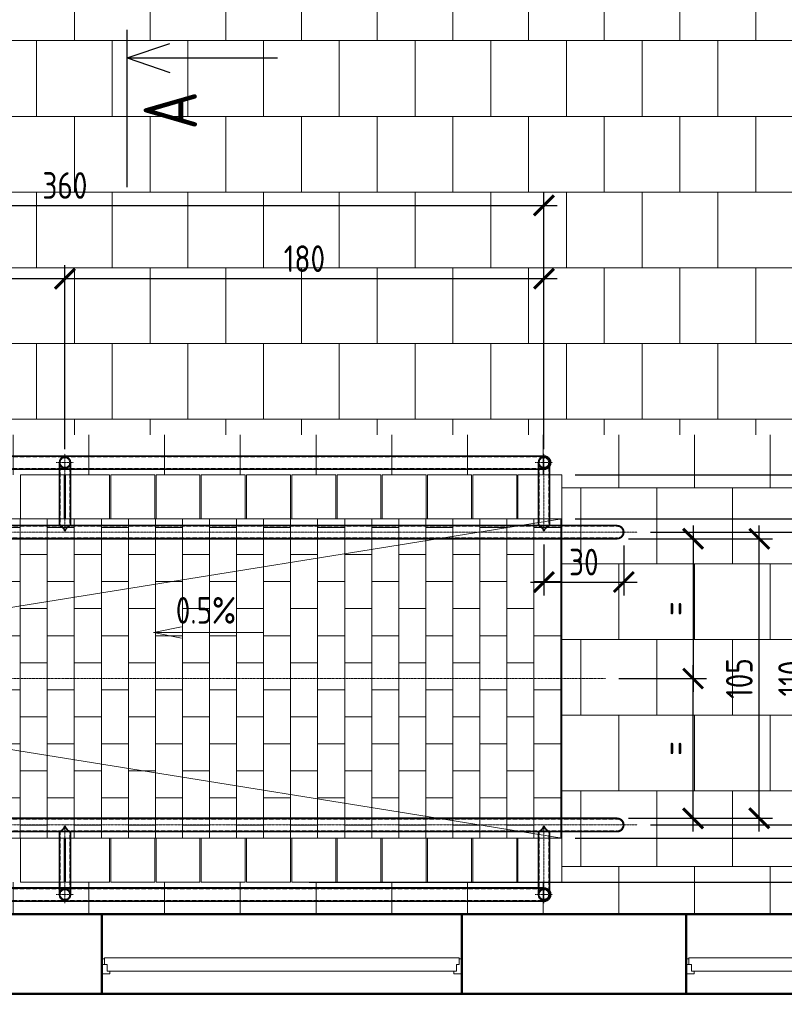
# Model space of a CAD drawing. Header units: millimetres. Extents: x -369365 to -339167, y -1124824 to -1021600.
# Tile 24 of 27: x -357228 to -354354, y -1053351 to -1049652. Entities that reach past the tile are written whole.
import ezdxf

# ---------------------------------------------------------------- set-up
doc = ezdxf.new("R2010")
doc.units = ezdxf.units.MM
doc.linetypes.add('ACAD_ISO10W100', pattern=[18, 12, -3, 0, -3])
doc.linetypes.add('HIDDEN2', pattern=[1.190625, 0.79375, -0.396875])
doc.layers.get('0').update_dxf_attribs({"lineweight": 20})
doc.layers.add('000', color=7, linetype='Continuous', lineweight=13, true_color=0x5b686d)
for name, color, linetype, lineweight in [('002 Os Elementu', 30, 'ACAD_ISO10W100', 9), ('005 Text', 1, 'Continuous', 25), ('007 Stal Stezenia', 6, 'Continuous', 35), ('008 Aluminium', 151, 'Continuous', 18), ('009 Kreskowanie', 3, 'Continuous', 30), ('010 Wymiary', 7, 'Continuous', 9), ('013 Przerywana', 8, 'HIDDEN2', 5), ('Ściany', 4, 'Continuous', 50)]:
    doc.layers.add(name, color=color, linetype=linetype, lineweight=lineweight)
doc.styles.add('ISOCPEUR', font='isocpeur.ttf', dxfattribs={"width": 0.8})
doc.dimstyles.new('06.  1_50', dxfattribs={"dimscale": 50, "dimtxt": 2, "dimasz": 1.5, "dimexe": 1, "dimexo": 1, "dimgap": 0.5, "dimtad": 1, "dimdec": 0, "dimlfac": 0.1, "dimtxsty": 'ISOCPEUR', "dimblk": 'ARCHTICK', "dimcen": -5, "dimdle": 1, "dimadec": 0, "dimazin": 0, "dimtfac": 1, "dimtdec": 0, "dimtmove": 0, "dimatfit": 3, "dimfxl": 1, "dimarcsym": 0})

# ---------------------------------------------------------------- blocks, each defined once
blk = doc.blocks.new('_ArchTick')
at = {"color": 0, "linetype": 'ByBlock', "const_width": 0.15}
blk.add_lwpolyline([(-0.5, -0.5), (0.5, 0.5)], dxfattribs=at)
blk = doc.blocks.new('*D78')
at = {"layer": '010 Wymiary', "color": 0, "lineweight": -2, "transparency": 16777216}
for p, q in [((-352376.9, -1051312.3), (-352376.9, -1052942.3)), ((-355140.1, -1051362.3), (-352326.9, -1051362.3)), ((-355140.1, -1052892.3), (-352326.9, -1052892.3))]:
    blk.add_line(p, q, dxfattribs=at)
at = {"layer": 'Defpoints', "color": 0, "transparency": 16777216}
for p in [(-355190.1, -1051362.3), (-355190.1, -1052892.3), (-352376.9, -1052892.3)]:
    blk.add_point(p, dxfattribs=at)
at = {"layer": '010 Wymiary', "color": 0, "lineweight": -2, "transparency": 16777216, "xscale": 75, "yscale": 75, "zscale": 75}
for p, rotation in [((-352376.9, -1051362.3), 90), ((-352376.9, -1052892.3), 270)]:
    blk.add_blockref('_ArchTick', p, dxfattribs=dict(at, rotation=rotation))
at = {"layer": '010 Wymiary', "color": 0, "transparency": 16777216, "insert": (-352451.9, -1052127.3), "char_height": 100, "attachment_point": 5, "rotation": 90, "style": 'ISOCPEUR'}
blk.add_mtext('153', dxfattribs=at)
blk = doc.blocks.new('*D79')
at = {"layer": '010 Wymiary', "color": 0, "lineweight": -2, "transparency": 16777216}
for p, q in [((-352376.9, -1052842.3), (-352376.9, -1053012.3)), ((-356140.1, -1052892.3), (-352326.9, -1052892.3)), ((-353419.3, -1053012.3), (-352326.9, -1053012.3)), ((-352376.9, -1053012.3), (-352376.9, -1053217.3))]:
    blk.add_line(p, q, dxfattribs=at)
at = {"layer": 'Defpoints', "color": 0, "transparency": 16777216}
for p in [(-356190.1, -1052892.3), (-353469.3, -1053012.3), (-352376.9, -1053012.3)]:
    blk.add_point(p, dxfattribs=at)
at = {"layer": '010 Wymiary', "color": 0, "lineweight": -2, "transparency": 16777216, "xscale": 75, "yscale": 75, "zscale": 75}
for p, rotation in [((-352376.9, -1052892.3), 90), ((-352376.9, -1053012.3), 270)]:
    blk.add_blockref('_ArchTick', p, dxfattribs=dict(at, rotation=rotation))
at = {"layer": '010 Wymiary', "color": 0, "transparency": 16777216, "insert": (-352451.9, -1053152.3), "char_height": 100, "attachment_point": 5, "rotation": 90, "style": 'ISOCPEUR'}
blk.add_mtext('12', dxfattribs=at)
blk = doc.blocks.new('*D80')
at = {"layer": '010 Wymiary', "color": 0, "lineweight": -2, "transparency": 16777216}
for p, q in [((-354448.4, -1052702.3), (-354448.4, -1051552.3)), ((-354939.6, -1051602.3), (-354398.4, -1051602.3)), ((-354939.6, -1052652.3), (-354398.4, -1052652.3))]:
    blk.add_line(p, q, dxfattribs=at)
at = {"layer": 'Defpoints', "color": 0, "transparency": 16777216}
for p in [(-354989.6, -1051602.3), (-354448.4, -1051602.3), (-354989.6, -1052652.3)]:
    blk.add_point(p, dxfattribs=at)
at = {"layer": '010 Wymiary', "color": 0, "lineweight": -2, "transparency": 16777216, "xscale": 75, "yscale": 75, "zscale": 75}
for p, rotation in [((-354448.4, -1051602.3), 90), ((-354448.4, -1052652.3), 270)]:
    blk.add_blockref('_ArchTick', p, dxfattribs=dict(at, rotation=rotation))
at = {"layer": '010 Wymiary', "color": 0, "transparency": 16777216, "insert": (-354523.4, -1052127.3), "char_height": 100, "attachment_point": 5, "rotation": 90, "style": 'ISOCPEUR'}
blk.add_mtext('105', dxfattribs=at)
blk = doc.blocks.new('*D81')
at = {"layer": '010 Wymiary', "color": 0, "lineweight": -2, "transparency": 16777216}
for p, q in [((-352595, -1052942.3), (-352595, -1052677.3)), ((-355140.1, -1052727.3), (-352545, -1052727.3)), ((-356140.1, -1052892.3), (-352545, -1052892.3))]:
    blk.add_line(p, q, dxfattribs=at)
at = {"layer": 'Defpoints', "color": 0, "transparency": 16777216}
for p in [(-355190.1, -1052727.3), (-352595, -1052727.3), (-356190.1, -1052892.3)]:
    blk.add_point(p, dxfattribs=at)
at = {"layer": '010 Wymiary', "color": 0, "lineweight": -2, "transparency": 16777216, "xscale": 75, "yscale": 75, "zscale": 75}
for p, rotation in [((-352595, -1052727.3), 90), ((-352595, -1052892.3), 270)]:
    blk.add_blockref('_ArchTick', p, dxfattribs=dict(at, rotation=rotation))
at = {"layer": '010 Wymiary', "color": 0, "transparency": 16777216, "insert": (-352670, -1052809.8), "char_height": 100, "attachment_point": 5, "rotation": 90, "style": 'ISOCPEUR'}
blk.add_mtext('17', dxfattribs=at)
blk = doc.blocks.new('*D82')
at = {"layer": '010 Wymiary', "color": 0, "lineweight": -2, "transparency": 16777216}
for p, q in [((-352595, -1052777.3), (-352595, -1051477.3)), ((-355140.1, -1051527.3), (-352545, -1051527.3)), ((-355140.1, -1052727.3), (-352545, -1052727.3))]:
    blk.add_line(p, q, dxfattribs=at)
at = {"layer": 'Defpoints', "color": 0, "transparency": 16777216}
for p in [(-355190.1, -1051527.3), (-352595, -1051527.3), (-355190.1, -1052727.3)]:
    blk.add_point(p, dxfattribs=at)
at = {"layer": '010 Wymiary', "color": 0, "lineweight": -2, "transparency": 16777216, "xscale": 75, "yscale": 75, "zscale": 75}
for p, rotation in [((-352595, -1051527.3), 90), ((-352595, -1052727.3), 270)]:
    blk.add_blockref('_ArchTick', p, dxfattribs=dict(at, rotation=rotation))
at = {"layer": '010 Wymiary', "color": 0, "transparency": 16777216, "insert": (-352670, -1052127.3), "char_height": 100, "attachment_point": 5, "rotation": 90, "style": 'ISOCPEUR'}
blk.add_mtext('120', dxfattribs=at)
blk = doc.blocks.new('*D83')
at = {"layer": '010 Wymiary', "color": 0, "lineweight": -2, "transparency": 16777216}
for p, q in [((-352595, -1051577.3), (-352595, -1051312.3)), ((-355140.1, -1051362.3), (-352545, -1051362.3)), ((-355140.1, -1051527.3), (-352545, -1051527.3))]:
    blk.add_line(p, q, dxfattribs=at)
at = {"layer": 'Defpoints', "color": 0, "transparency": 16777216}
for p in [(-355190.1, -1051362.3), (-352595, -1051362.3), (-355190.1, -1051527.3)]:
    blk.add_point(p, dxfattribs=at)
at = {"layer": '010 Wymiary', "color": 0, "lineweight": -2, "transparency": 16777216, "xscale": 75, "yscale": 75, "zscale": 75}
for p, rotation in [((-352595, -1051362.3), 90), ((-352595, -1051527.3), 270)]:
    blk.add_blockref('_ArchTick', p, dxfattribs=dict(at, rotation=rotation))
at = {"layer": '010 Wymiary', "color": 0, "transparency": 16777216, "insert": (-352670, -1051444.8), "char_height": 100, "attachment_point": 5, "rotation": 90, "style": 'ISOCPEUR'}
blk.add_mtext('17', dxfattribs=at)
blk = doc.blocks.new('*D84')
at = {"layer": '010 Wymiary', "color": 0, "lineweight": -2, "transparency": 16777216}
for p, q in [((-358857.6, -1051265.9), (-358857.6, -1050575)), ((-357057.6, -1051265.9), (-357057.6, -1050575)), ((-358907.6, -1050625), (-357007.6, -1050625))]:
    blk.add_line(p, q, dxfattribs=at)
at = {"layer": 'Defpoints', "color": 0, "transparency": 16777216}
for p in [(-357057.6, -1050625), (-358857.6, -1051315.9), (-357057.6, -1051315.9)]:
    blk.add_point(p, dxfattribs=at)
at = {"layer": '010 Wymiary', "color": 0, "lineweight": -2, "transparency": 16777216, "xscale": 75, "yscale": 75, "zscale": 75, "rotation": 180}
blk.add_blockref('_ArchTick', (-358857.6, -1050625), dxfattribs=at)
at = {"layer": '010 Wymiary', "color": 0, "lineweight": -2, "transparency": 16777216, "xscale": 75, "yscale": 75, "zscale": 75}
blk.add_blockref('_ArchTick', (-357057.6, -1050625), dxfattribs=at)
at = {"layer": '010 Wymiary', "color": 0, "transparency": 16777216, "insert": (-357957.6, -1050550), "char_height": 100, "attachment_point": 5, "style": 'ISOCPEUR'}
blk.add_mtext('180', dxfattribs=at)
blk = doc.blocks.new('*D85')
at = {"layer": '010 Wymiary', "color": 0, "lineweight": -2, "transparency": 16777216}
for p, q in [((-357057.6, -1051265.9), (-357057.6, -1050575)), ((-355257.6, -1051265.9), (-355257.6, -1050575)), ((-357107.6, -1050625), (-355207.6, -1050625))]:
    blk.add_line(p, q, dxfattribs=at)
at = {"layer": 'Defpoints', "color": 0, "transparency": 16777216}
for p in [(-355257.6, -1050625), (-357057.6, -1051315.9), (-355257.6, -1051315.9)]:
    blk.add_point(p, dxfattribs=at)
at = {"layer": '010 Wymiary', "color": 0, "lineweight": -2, "transparency": 16777216, "xscale": 75, "yscale": 75, "zscale": 75, "rotation": 180}
blk.add_blockref('_ArchTick', (-357057.6, -1050625), dxfattribs=at)
at = {"layer": '010 Wymiary', "color": 0, "lineweight": -2, "transparency": 16777216, "xscale": 75, "yscale": 75, "zscale": 75}
blk.add_blockref('_ArchTick', (-355257.6, -1050625), dxfattribs=at)
at = {"layer": '010 Wymiary', "color": 0, "transparency": 16777216, "insert": (-356157.6, -1050550), "char_height": 100, "attachment_point": 5, "style": 'ISOCPEUR'}
blk.add_mtext('180', dxfattribs=at)
blk = doc.blocks.new('*D87')
at = {"layer": '010 Wymiary', "color": 0, "lineweight": -2, "transparency": 16777216}
for p, q in [((-355257.6, -1051623.6), (-355257.6, -1051814.8)), ((-354957.6, -1051627.3), (-354957.6, -1051814.8)), ((-355307.6, -1051764.8), (-354907.6, -1051764.8))]:
    blk.add_line(p, q, dxfattribs=at)
at = {"layer": 'Defpoints', "color": 0, "transparency": 16777216}
for p in [(-355257.6, -1051573.6), (-354957.6, -1051577.3), (-354957.6, -1051764.8)]:
    blk.add_point(p, dxfattribs=at)
at = {"layer": '010 Wymiary', "color": 0, "lineweight": -2, "transparency": 16777216, "xscale": 75, "yscale": 75, "zscale": 75, "rotation": 180}
blk.add_blockref('_ArchTick', (-355257.6, -1051764.8), dxfattribs=at)
at = {"layer": '010 Wymiary', "color": 0, "lineweight": -2, "transparency": 16777216, "xscale": 75, "yscale": 75, "zscale": 75}
blk.add_blockref('_ArchTick', (-354957.6, -1051764.8), dxfattribs=at)
at = {"layer": '010 Wymiary', "color": 0, "transparency": 16777216, "insert": (-355107.6, -1051689.8), "char_height": 100, "attachment_point": 5, "style": 'ISOCPEUR'}
blk.add_mtext('30', dxfattribs=at)
blk = doc.blocks.new('*D93')
at = {"layer": '010 Wymiary', "color": 0, "lineweight": -2, "transparency": 16777216}
for p, q in [((-354697.2, -1052702.3), (-354697.2, -1052077.3)), ((-354976.7, -1052127.3), (-354647.2, -1052127.3)), ((-354939.6, -1052652.3), (-354647.2, -1052652.3))]:
    blk.add_line(p, q, dxfattribs=at)
at = {"layer": 'Defpoints', "color": 0, "transparency": 16777216}
for p in [(-355026.7, -1052127.3), (-354697.2, -1052127.3), (-354989.6, -1052652.3)]:
    blk.add_point(p, dxfattribs=at)
at = {"layer": '010 Wymiary', "color": 0, "lineweight": -2, "transparency": 16777216, "xscale": 75, "yscale": 75, "zscale": 75}
for p, rotation in [((-354697.2, -1052127.3), 90), ((-354697.2, -1052652.3), 270)]:
    blk.add_blockref('_ArchTick', p, dxfattribs=dict(at, rotation=rotation))
at = {"layer": '010 Wymiary', "color": 0, "transparency": 16777216, "insert": (-354772.2, -1052389.8), "char_height": 100, "attachment_point": 5, "rotation": 90, "style": 'ISOCPEUR'}
blk.add_mtext('=', dxfattribs=at)
blk = doc.blocks.new('*D94')
at = {"layer": '010 Wymiary', "color": 0, "lineweight": -2, "transparency": 16777216}
for p, q in [((-354697.2, -1051552.3), (-354697.2, -1052177.3)), ((-354939.6, -1051602.3), (-354647.2, -1051602.3)), ((-354976.7, -1052127.3), (-354647.2, -1052127.3))]:
    blk.add_line(p, q, dxfattribs=at)
at = {"layer": 'Defpoints', "color": 0, "transparency": 16777216}
for p in [(-354989.6, -1051602.3), (-355026.7, -1052127.3), (-354697.2, -1052127.3)]:
    blk.add_point(p, dxfattribs=at)
at = {"layer": '010 Wymiary', "color": 0, "lineweight": -2, "transparency": 16777216, "xscale": 75, "yscale": 75, "zscale": 75}
for p, rotation in [((-354697.2, -1051602.3), 89.99886444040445), ((-354697.2, -1052127.3), 269.9988644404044)]:
    blk.add_blockref('_ArchTick', p, dxfattribs=dict(at, rotation=rotation))
at = {"layer": '010 Wymiary', "color": 0, "transparency": 16777216, "insert": (-354772.2, -1051864.8), "char_height": 100, "attachment_point": 5, "rotation": 89.9989, "style": 'ISOCPEUR'}
blk.add_mtext('=', dxfattribs=at)
blk = doc.blocks.new('*U121')
at = {"layer": '008 Aluminium'}
for p, q in [((0, 224.4), (30, 224.4)), ((30, 224.4), (30, 214.4)), ((1353, 224.4), (1323, 224.4)), ((1323, 224.4), (1323, 214.4)), ((30, 214.4), (20, 214.4)), ((20, 214.4), (20, 189.4)), ((1323, 214.4), (1333, 214.4)), ((1333, 214.4), (1333, 189.4)), ((1333, 189.4), (1353, 189.4)), ((10, 167.4), (0, 167.4)), ((1343, 167.4), (1353, 167.4))]:
    blk.add_line(p, q, dxfattribs=at)
blk.add_lwpolyline([(1333, 214.4), (1333, 189.4), (1343, 189.4), (1343, 164.4), (10, 164.4), (10, 189.4), (20, 189.4), (20, 214.4)], close=True, dxfattribs=at)
at = {"layer": 'Ściany'}
for p, q in [((0, 0), (0, 300)), ((1353, 0), (1353, 300))]:
    blk.add_line(p, q, dxfattribs=at)
blk = doc.blocks.new('*D133')
at = {"layer": '010 Wymiary', "color": 0, "lineweight": -2, "transparency": 16777216}
for p, q in [((-358857.6, -1051233.3), (-358857.6, -1050300)), ((-355257.6, -1051233.3), (-355257.6, -1050300)), ((-358907.6, -1050350), (-355207.6, -1050350))]:
    blk.add_line(p, q, dxfattribs=at)
at = {"layer": 'Defpoints', "color": 0, "transparency": 16777216}
for p in [(-355257.6, -1050350), (-358857.6, -1051283.3), (-355257.6, -1051283.3)]:
    blk.add_point(p, dxfattribs=at)
at = {"layer": '010 Wymiary', "color": 0, "lineweight": -2, "transparency": 16777216, "xscale": 75, "yscale": 75, "zscale": 75, "rotation": 180}
blk.add_blockref('_ArchTick', (-358857.6, -1050350), dxfattribs=at)
at = {"layer": '010 Wymiary', "color": 0, "lineweight": -2, "transparency": 16777216, "xscale": 75, "yscale": 75, "zscale": 75}
blk.add_blockref('_ArchTick', (-355257.6, -1050350), dxfattribs=at)
at = {"layer": '010 Wymiary', "color": 0, "transparency": 16777216, "insert": (-357057.6, -1050275), "char_height": 100, "attachment_point": 5, "style": 'ISOCPEUR'}
blk.add_mtext('360', dxfattribs=at)
blk = doc.blocks.new('*D145')
at = {"layer": '010 Wymiary', "color": 0, "lineweight": -2, "transparency": 16777216}
for p, q in [((-354252.2, -1051527.3), (-354252.2, -1052727.2)), ((-354857.6, -1051577.3), (-354202.2, -1051577.3)), ((-354857.6, -1052677.2), (-354202.2, -1052677.2))]:
    blk.add_line(p, q, dxfattribs=at)
at = {"layer": 'Defpoints', "color": 0, "transparency": 16777216}
for p in [(-354907.6, -1051577.3), (-354907.6, -1052677.2), (-354252.2, -1052677.2)]:
    blk.add_point(p, dxfattribs=at)
at = {"layer": '010 Wymiary', "color": 0, "lineweight": -2, "transparency": 16777216, "xscale": 75, "yscale": 75, "zscale": 75}
for p, rotation in [((-354252.2, -1051577.3), 90), ((-354252.2, -1052677.2), 270)]:
    blk.add_blockref('_ArchTick', p, dxfattribs=dict(at, rotation=rotation))
at = {"layer": '010 Wymiary', "color": 0, "transparency": 16777216, "insert": (-354327.2, -1052127.3), "char_height": 100, "attachment_point": 5, "rotation": 90, "style": 'ISOCPEUR'}
blk.add_mtext('110', dxfattribs=at)

msp = doc.modelspace()

# ---------------------------------------------------------------- hatches: boundary and pattern name
at = {"layer": '000', "transparency": 33554477}
h = msp.add_hatch(dxfattribs=at)
h.set_pattern_fill('AR-B88', color=256, scale=1.4)
h.set_pattern_definition([(0, (-9333.12, -26145.6), (0, 284.48), []), (90, (-9333.12, -26145.61), (-142.24, 284.48), [284.48, -284.48])])
h.paths.add_polyline_path([(-357646.1, -1048224.1), (-363167.3, -1048224.1), (-363266.3, -1047745.6), (-363266.3, -1048702.7), (-363365.3, -1048224.1), (-368886.5, -1048224.1), (-368886.5, -1052013.4), (-369365, -1052112.4), (-368408, -1052112.4), (-368886.5, -1052211.4), (-368882.8, -1056000.6), (-367140.1, -1056000.6), (-367041.1, -1056479.1), (-367041.1, -1055522.1), (-366942.1, -1056000.6), (-365537.1, -1056000.6), (-365537.1, -1053012.3), (-365537.1, -1051844.3), (-361925.1, -1051844.3), (-361925.1, -1051550.3), (-361925.1, -1050662.3), (-358925.1, -1050662.3), (-358925.5, -1051362.3), (-355190.1, -1051362.3), (-355190.1, -1052892.3), (-358925.1, -1052892.3), (-358925.1, -1053012.3), (-353469.3, -1053012.3), (-353469.3, -1052210.6), (-352990.8, -1052111.6), (-353947.9, -1052111.6), (-353469.3, -1052012.6), (-353469.3, -1051212.3), (-357646.1, -1051212.3)])
at = {"layer": '000', "transparency": 33554572}
h = msp.add_hatch(dxfattribs=at)
h.set_pattern_fill('AR-B88', color=256, scale=1.4)
h.paths.add_polyline_path([(-353690.1, -1049512.3), (-357646.1, -1049512.3), (-357646.1, -1051212.3), (-353690.1, -1051212.3)])
at = {"layer": '000', "transparency": 33554495}
h = msp.add_hatch(dxfattribs=at)
h.set_pattern_fill('AR-B816', color=256, scale=0.5, angle=90)
h.paths.add_polyline_path([(-359025.1, -1052044.3), (-359025.1, -1051844.3), (-359025.1, -1051644.3), (-359025.1, -1051444.3), (-359125.1, -1051444.3), (-359325.1, -1051444.3), (-359525.1, -1051444.3), (-359725.1, -1051444.3), (-359925.1, -1051444.3), (-360125.1, -1051444.3), (-360325.1, -1051444.3), (-360525.1, -1051444.3), (-360725.1, -1051444.3), (-360925.1, -1051444.3), (-361125.1, -1051444.3), (-361325.1, -1051444.3), (-361475.1, -1051444.3), (-361475.1, -1051544.3), (-361475.1, -1051744.3), (-361475.1, -1051844.3), (-361575.1, -1051844.3), (-361575.1, -1053012.3), (-361525.1, -1053012.3), (-360025.1, -1053012.3), (-359025.1, -1053012.3), (-359025.1, -1052844.3), (-359025.1, -1052644.3), (-359025.1, -1052444.3), (-359025.1, -1052244.3)])
h.paths.add_polyline_path([(-355190.1, -1051527.3), (-358925.1, -1051527.3), (-358925.1, -1052727.3), (-355190.1, -1052727.3)])

# ---------------------------------------------------------------- linework, layer by layer
at = {"layer": '000'}
for points in [[(-357225.1, -1051527.3), (-357060.1, -1051527.3), (-357060.1, -1051362.3), (-357225.1, -1051362.3)], [(-357055.1, -1051527.3), (-356890.1, -1051527.3), (-356890.1, -1051362.3), (-357055.1, -1051362.3)], [(-356885.1, -1051527.3), (-356720.1, -1051527.3), (-356720.1, -1051362.3), (-356885.1, -1051362.3)], [(-356715.1, -1051527.3), (-356550.1, -1051527.3), (-356550.1, -1051362.3), (-356715.1, -1051362.3)], [(-356545.1, -1051527.3), (-356380.1, -1051527.3), (-356380.1, -1051362.3), (-356545.1, -1051362.3)], [(-356375.1, -1051527.3), (-356210.1, -1051527.3), (-356210.1, -1051362.3), (-356375.1, -1051362.3)], [(-356205.1, -1051527.3), (-356040.1, -1051527.3), (-356040.1, -1051362.3), (-356205.1, -1051362.3)], [(-356035.1, -1051527.3), (-355870.1, -1051527.3), (-355870.1, -1051362.3), (-356035.1, -1051362.3)], [(-355865.1, -1051527.3), (-355700.1, -1051527.3), (-355700.1, -1051362.3), (-355865.1, -1051362.3)], [(-355695.1, -1051527.3), (-355530.1, -1051527.3), (-355530.1, -1051362.3), (-355695.1, -1051362.3)], [(-355525.1, -1051527.3), (-355360.1, -1051527.3), (-355360.1, -1051362.3), (-355525.1, -1051362.3)], [(-355355.1, -1051527.3), (-355190.1, -1051527.3), (-355190.1, -1051362.3), (-355355.1, -1051362.3)], [(-358925.1, -1051527.3), (-355190.1, -1051527.3), (-355190.1, -1052727.3), (-358925.1, -1052727.3)], [(-357225.1, -1052892.3), (-357060.1, -1052892.3), (-357060.1, -1052727.3), (-357225.1, -1052727.3)], [(-357055.1, -1052892.3), (-356890.1, -1052892.3), (-356890.1, -1052727.3), (-357055.1, -1052727.3)], [(-356885.1, -1052892.3), (-356720.1, -1052892.3), (-356720.1, -1052727.3), (-356885.1, -1052727.3)], [(-356715.1, -1052892.3), (-356550.1, -1052892.3), (-356550.1, -1052727.3), (-356715.1, -1052727.3)], [(-356545.1, -1052892.3), (-356380.1, -1052892.3), (-356380.1, -1052727.3), (-356545.1, -1052727.3)], [(-356375.1, -1052892.3), (-356210.1, -1052892.3), (-356210.1, -1052727.3), (-356375.1, -1052727.3)], [(-356205.1, -1052892.3), (-356040.1, -1052892.3), (-356040.1, -1052727.3), (-356205.1, -1052727.3)], [(-356035.1, -1052892.3), (-355870.1, -1052892.3), (-355870.1, -1052727.3), (-356035.1, -1052727.3)], [(-355865.1, -1052892.3), (-355700.1, -1052892.3), (-355700.1, -1052727.3), (-355865.1, -1052727.3)], [(-355695.1, -1052892.3), (-355530.1, -1052892.3), (-355530.1, -1052727.3), (-355695.1, -1052727.3)], [(-355525.1, -1052892.3), (-355360.1, -1052892.3), (-355360.1, -1052727.3), (-355525.1, -1052727.3)], [(-355355.1, -1052892.3), (-355190.1, -1052892.3), (-355190.1, -1052727.3), (-355355.1, -1052727.3)]]:
    msp.add_lwpolyline(points, close=True, dxfattribs=at)
at = {"layer": '002 Os Elementu', "ltscale": 0.3}
for p, q in [((-357057.6, -1051348.5), (-357057.6, -1051283.3)), ((-355257.6, -1051348.5), (-355257.6, -1051283.3)), ((-357090.2, -1051315.9), (-357025, -1051315.9)), ((-357057.6, -1051573.6), (-357057.7, -1051316.3)), ((-355290.2, -1051315.9), (-355225, -1051315.9)), ((-355257.6, -1051573.6), (-355257.7, -1051316.3)), ((-359207.6, -1051577.2), (-354907.6, -1051577.3)), ((-359207.6, -1052127.3), (-355026.7, -1052127.3)), ((-359207.6, -1052677.3), (-354907.6, -1052677.2)), ((-357057.6, -1052680.9), (-357057.7, -1052938.3)), ((-355257.6, -1052680.9), (-355257.7, -1052938.3)), ((-357090.3, -1052938.3), (-357025.1, -1052938.3)), ((-357057.7, -1052970.9), (-357057.7, -1052905.6)), ((-355290.2, -1052938.7), (-355225, -1052938.6)), ((-355257.6, -1052971.2), (-355257.6, -1052906))]:
    msp.add_line(p, q, dxfattribs=at)
at = {"layer": '005 Text'}
for p, q in [((-356823.4, -1050280.9), (-356823.4, -1049690.4)), ((-356823.4, -1049795.8), (-356663.4, -1049741.5)), ((-356823.4, -1049795.8), (-356258.3, -1049795.8)), ((-356823.4, -1049795.8), (-356663.4, -1049850.1))]:
    msp.add_line(p, q, dxfattribs=at)
at = {"layer": '007 Stal Stezenia'}
for p, q in [((-358857.6, -1051290.9), (-355257.7, -1051291.3)), ((-358857.6, -1051340.9), (-355257.7, -1051341.3)), ((-357078.6, -1051552.3), (-357078.6, -1051315.9)), ((-357078.6, -1051329.5), (-357078.6, -1051552.3)), ((-357036.6, -1051315.9), (-357036.6, -1051552.3)), ((-357036.6, -1051552.3), (-357036.6, -1051329.5)), ((-355278.6, -1051552.3), (-355278.6, -1051315.9)), ((-355278.6, -1051329.5), (-355278.6, -1051552.3)), ((-355236.6, -1051315.9), (-355236.6, -1051552.3)), ((-355236.6, -1051552.3), (-355236.6, -1051329.5)), ((-359132.6, -1051552.3), (-354982.6, -1051552.3)), ((-359132.6, -1051602.3), (-354982.6, -1051602.3)), ((-359132.6, -1052652.3), (-354982.6, -1052652.3)), ((-359132.6, -1052702.3), (-354982.6, -1052702.3)), ((-357078.6, -1052702.3), (-357078.6, -1052938.6)), ((-357078.6, -1052925.1), (-357078.6, -1052702.3)), ((-357036.6, -1052938.6), (-357036.6, -1052702.3)), ((-357036.6, -1052702.3), (-357036.6, -1052925.1)), ((-355278.6, -1052702.3), (-355278.6, -1052938.6)), ((-355278.6, -1052925.1), (-355278.6, -1052702.3)), ((-355236.6, -1052938.6), (-355236.6, -1052702.3)), ((-355236.6, -1052702.3), (-355236.6, -1052925.1)), ((-358857.6, -1052913.7), (-355257.7, -1052914)), ((-358857.6, -1052963.7), (-355257.7, -1052964))]:
    msp.add_line(p, q, dxfattribs=at)
for centre in [(-357057.6, -1051315.9), (-355257.6, -1051315.9), (-357057.6, -1052938.6), (-355257.6, -1052938.6)]:
    msp.add_circle(centre, 21, dxfattribs=at)
for centre, radius, start, end in [((-355257.7, -1051316.3), 25, 269.9752, 90.0248), ((-357089.8, -1051584.3), 33.9, 18.2991, 70.727), ((-357025.4, -1051584.3), 33.9, 109.273, 161.7009), ((-355289.8, -1051584.3), 33.9, 18.2991, 70.727), ((-355225.4, -1051584.3), 33.9, 109.273, 161.7009), ((-354982.6, -1051577.3), 25, 269.9752, 90.0248), ((-357089.8, -1052670.3), 33.9, 289.273, 341.7009), ((-357025.4, -1052670.3), 33.9, 198.2991, 250.727), ((-355289.8, -1052670.3), 33.9, 289.273, 341.7009), ((-355225.4, -1052670.3), 33.9, 198.2991, 250.727), ((-354982.6, -1052677.3), 25, 269.9752, 90.0248), ((-355257.7, -1052939), 25, 269.9752, 90.0248)]:
    msp.add_arc(centre, radius, start, end, dxfattribs=at)
at = {"layer": '008 Aluminium'}
for p, q in [((-354713.1, -1053179.6), (-354723.1, -1053179.6)), ((-354703.1, -1053201.6), (-354723.1, -1053201.6)), ((-354723.1, -1053236.6), (-354693.1, -1053236.6)), ((-354703.1, -1053226.6), (-354703.1, -1053201.6)), ((-354693.1, -1053226.6), (-354703.1, -1053226.6)), ((-354693.1, -1053236.6), (-354693.1, -1053226.6))]:
    msp.add_line(p, q, dxfattribs=at)
msp.add_lwpolyline([(-353469.3, -1053226.6), (-354703.1, -1053226.6), (-354703.1, -1053201.6), (-354713.1, -1053201.6), (-354713.1, -1053176.6), (-353469.3, -1053176.6)], dxfattribs=at)
at = {"layer": '010 Wymiary'}
for p, q in [((-355190.1, -1051527.3), (-358925.1, -1052127.3)), ((-356724.6, -1051954.4), (-356620, -1051933.5)), ((-356311.5, -1051954.4), (-356724.6, -1051954.4)), ((-356724.6, -1051954.4), (-356620, -1051975.2)), ((-358925.1, -1052127.3), (-355190.1, -1052727.3))]:
    msp.add_line(p, q, dxfattribs=at)
at = {"layer": '013 Przerywana'}
for p, q in [((-357075.6, -1051553.5), (-357075.6, -1051326.7)), ((-357039.6, -1051326.7), (-357039.6, -1051553.5)), ((-355275.6, -1051553.5), (-355275.6, -1051326.7)), ((-355239.6, -1051326.7), (-355239.6, -1051553.5)), ((-357075.6, -1052701.1), (-357075.6, -1052927.8)), ((-357039.6, -1052927.8), (-357039.6, -1052701.1)), ((-355275.6, -1052701.1), (-355275.6, -1052927.8)), ((-355239.6, -1052927.8), (-355239.6, -1052701.1))]:
    msp.add_line(p, q, dxfattribs=at)
for points in [[(-358857.6, -1051293.9), (-355257.7, -1051294.3)], [(-355257.7, -1051338.3), (-358857.6, -1051337.9)], [(-359132.6, -1051555.3), (-354982.6, -1051555.3)], [(-354982.6, -1051555.3), (-354982.6, -1051555.3)], [(-354982.6, -1051599.3), (-359132.6, -1051599.3)], [(-354957.6, -1051577.3), (-354957.6, -1051577.3)], [(-354982.6, -1052655.3), (-359132.6, -1052655.3)], [(-354957.6, -1052677.3), (-354957.6, -1052677.2)], [(-359132.6, -1052699.3), (-354982.6, -1052699.3)], [(-354982.6, -1052699.3), (-354982.6, -1052699.3)], [(-358857.6, -1052916.7), (-355257.7, -1052917)], [(-355257.7, -1052961), (-358857.6, -1052960.7)]]:
    msp.add_lwpolyline(points, dxfattribs=at)
for centre in [(-357057.6, -1051315.9), (-355257.6, -1051315.9), (-357057.6, -1052938.6), (-355257.6, -1052938.6)]:
    msp.add_circle(centre, 18, dxfattribs=at)
for centre in [(-355257.7, -1051316.3), (-354982.6, -1051577.3), (-354982.6, -1052677.3), (-355257.7, -1052939)]:
    msp.add_arc(centre, 22, 269.9736, 90.0264, dxfattribs=at)
at = {"layer": 'Ściany'}
for p, q in [((-353469.3, -1053012.3), (-360025.1, -1053012.3)), ((-354723.1, -1053012.3), (-354723.1, -1053312.3)), ((-353469.3, -1053312.3), (-360025.1, -1053312.3))]:
    msp.add_line(p, q, dxfattribs=at)

# ---------------------------------------------------------------- block references
at = {"layer": '009 Kreskowanie', "rotation": 180}
msp.add_blockref('*U121', (-355566.1, -1053012.3), dxfattribs=at)

# ---------------------------------------------------------------- texts
at = {"layer": '005 Text', "insert": (-356661.6, -1049993.1), "char_height": 200, "attachment_point": 5, "rotation": 90, "style": 'ISOCPEUR'}
msp.add_mtext('A', dxfattribs=at)
at = {"layer": '010 Wymiary', "color": 2, "insert": (-356528.1, -1051871.1), "char_height": 100, "attachment_point": 5, "style": 'ISOCPEUR'}
msp.add_mtext('0.5%', dxfattribs=at)

# ---------------------------------------------------------------- dimensions: what is measured, and where the dimension line sits
at = {"layer": '010 Wymiary'}
for base, p1, p2, picture, middle in [((-355257.6, -1050350), (-358857.6, -1051283.3), (-355257.6, -1051283.3), '*D133', (-357057.6, -1050275)), ((-357057.6, -1050625), (-358857.6, -1051315.9), (-357057.6, -1051315.9), '*D84', (-357957.6, -1050550)), ((-355257.6, -1050625), (-357057.6, -1051315.9), (-355257.6, -1051315.9), '*D85', (-356157.6, -1050550))]:
    dim = msp.add_linear_dim(base=base, p1=p1, p2=p2, dimstyle='06.  1_50', override={"dimtmove": 1}, dxfattribs=at)
    dim.commit()
    dim.dimension.update_dxf_attribs({"geometry": picture, "text_midpoint": middle})
for base, p1, p2, picture, middle in [((-352376.9, -1052892.3), (-355190.1, -1051362.3), (-355190.1, -1052892.3), '*D78', (-352451.9, -1052127.3)), ((-354252.2, -1052677.2), (-354907.6, -1051577.3), (-354907.6, -1052677.2), '*D145', (-354327.2, -1052127.3)), ((-354448.4, -1051602.3), (-354989.6, -1052652.3), (-354989.6, -1051602.3), '*D80', (-354523.4, -1052127.3)), ((-352594.9796097, -1052727.2653834), (-356190.0945195, -1052892.2653834), (-355190.0945195, -1052727.2653834), '*D81', (-352669.9796097, -1052809.7653834)), ((-352376.9, -1053012.3), (-356190.1, -1052892.3), (-353469.3, -1053012.3), '*D79', (-352451.9, -1053152.3))]:
    dim = msp.add_linear_dim(base=base, p1=p1, p2=p2, angle=90, dimstyle='06.  1_50', dxfattribs=at)
    dim.commit()
    dim.dimension.update_dxf_attribs({"geometry": picture, "text_midpoint": middle})
for base, p1, p2, picture, middle in [((-352594.9796097, -1051362.2653834), (-355190.0945195, -1051527.2653834), (-355190.0945195, -1051362.2653834), '*D83', (-352669.9796097, -1051444.7653834)), ((-352595, -1051527.3), (-355190.1, -1052727.3), (-355190.1, -1051527.3), '*D82', (-352670, -1052127.3))]:
    dim = msp.add_linear_dim(base=base, p1=p1, p2=p2, angle=90, dimstyle='06.  1_50', override={"dimtmove": 1}, dxfattribs=at)
    dim.commit()
    dim.dimension.update_dxf_attribs({"geometry": picture, "text_midpoint": middle})
for p1, angle, picture, middle in [((-354989.6, -1051602.3), 269.9989, '*D94', (-354772.2, -1051864.8)), ((-354989.6, -1052652.3), 90, '*D93', (-354772.2, -1052389.8))]:
    dim = msp.add_linear_dim(base=(-354697.2, -1052127.3), p1=p1, p2=(-355026.7, -1052127.3), angle=angle, text='=', dimstyle='06.  1_50', dxfattribs=at)
    dim.commit()
    dim.dimension.update_dxf_attribs({"geometry": picture, "text_midpoint": middle})
dim = msp.add_linear_dim(base=(-354957.6, -1051764.8), p1=(-355257.6, -1051573.6), p2=(-354957.6, -1051577.3), dimstyle='06.  1_50', dxfattribs=at)
dim.commit()
dim.dimension.update_dxf_attribs({"geometry": '*D87', "text_midpoint": (-355107.6, -1051689.8)})

doc.saveas('drawing.dxf')
